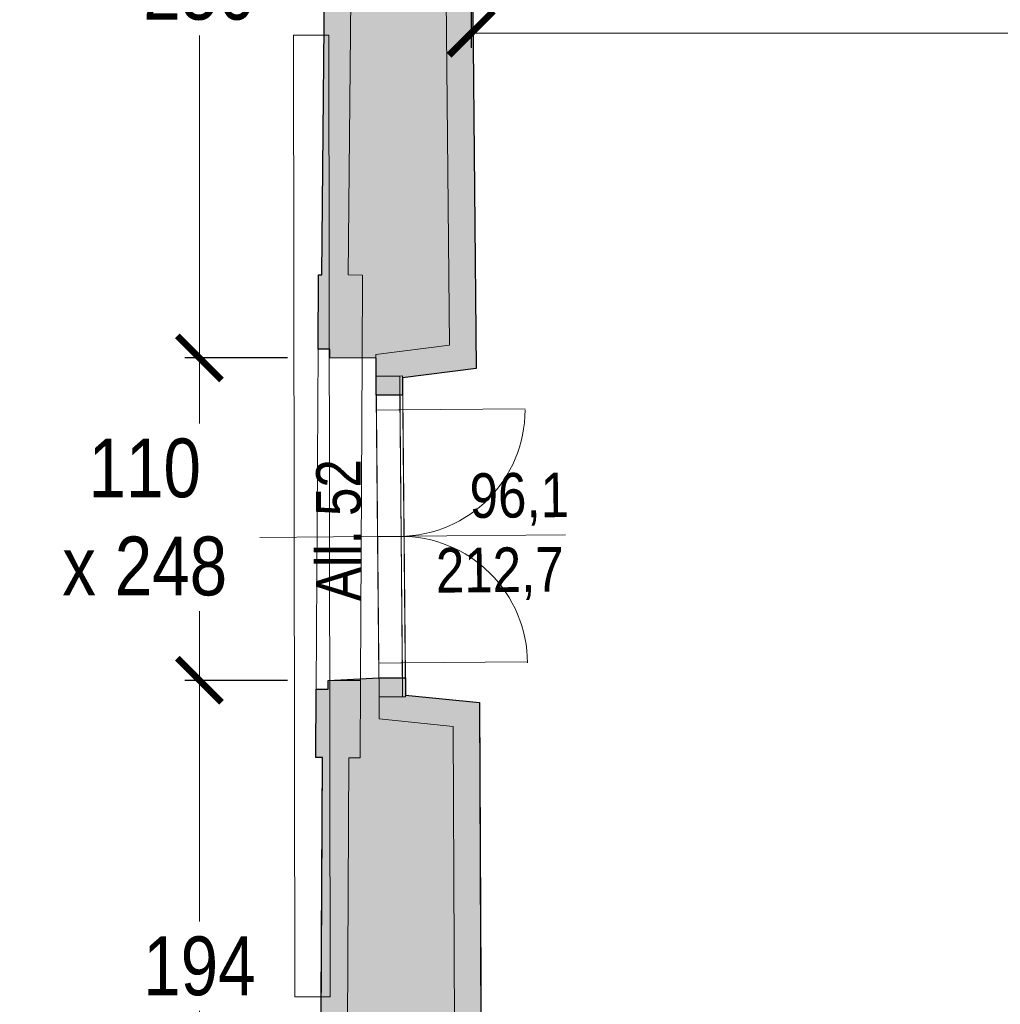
# Model space of a CAD drawing. Extents: x -6068 to 35118, y -17738 to 67348.
# Tile 215 of 243: x -87 to 246, y 23517 to 23852. Entities that reach past the tile are written whole.
import ezdxf

# ---------------------------------------------------------------- set-up
doc = ezdxf.new("R2010")
doc.units = 0
doc.header["$LTSCALE"] = 15
doc.linetypes.add('Continua', pattern=[0])
doc.linetypes.add('Cui_CONTINU', pattern=[0])
doc.layers.get('0').update_dxf_attribs({"linetype": 'CONTINUOUS'})
doc.layers.get('DEFPOINTS').update_dxf_attribs({"linetype": 'CONTINUOUS'})
for name, color, linetype, lineweight, true_color in [('Baie Architectural - Seuil - NIVEAUX - Style par défaut', 7, 'Continua', 0, 0x000000), ('EDL-Mesures et Cotes', 7, 'Continua', 0, 0xc0c0c0), ('Enveloppe - NIVEAUX - Style par défaut', 7, 'Continua', 0, 0x000000), ('Extrusion Solide - NIVEAUX - Style par défaut', 7, 'Continua', 0, 0x000000), ('Fenêtre - Cadre - NIVEAUX - Style par défaut', 7, 'Continua', 0, 0x000000), ('Fenêtre - Mesures - NIVEAUX - Style par défaut', 7, 'Continua', 0, 0x000000), ('Fenêtre - Ouvertures - NIVEAUX - Style par défaut', 7, 'Continua', 0, 0x000000), ('Fenêtre - Seuil - NIVEAUX - Style par défaut', 7, 'Continua', 0, 0x000000)]:
    doc.layers.add(name, color=color, linetype=linetype, lineweight=lineweight, true_color=true_color)
for name, color, linetype in [('EDL_COUVERTURE maçonnerie', 5, 'CONTINUOUS'), ('EDL_NIVEAU 1 murs & cloisons', 5, 'CONTINUOUS'), ('PIS-fond de plan', 7, 'Cui_CONTINU')]:
    doc.layers.add(name, color=color, linetype=linetype)
doc.styles.add('Arial Narrow', font='ARIALN.TTF')
doc.styles.add('MtXpl_Arial_Narrow', font='ARIALN.TTF')
doc.dimstyles.new('Côtes (ech cm) PIS', dxfattribs={"dimscale": 0, "dimtxt": 20, "dimasz": 15, "dimexe": 5, "dimexo": 5, "dimgap": 5, "dimtad": 0, "dimtih": 1, "dimtoh": 1, "dimdec": 0, "dimtxsty": 'Arial Narrow', "dimblk": 'ARCHTICK', "dimcen": 0, "dimclrd": 256, "dimclre": 256, "dimclrt": 256, "dimadec": 0, "dimazin": 0, "dimtfac": 1, "dimtdec": 0, "dimtmove": 2, "dimatfit": 3, "dimfxl": 30, "dimfxlon": 1, "dimlwd": 0, "dimarcsym": 0})

# ---------------------------------------------------------------- blocks, each defined once
blk = doc.blocks.new('EDP_Niveau 1_2025 09 17')
at = {"layer": 'EDL_COUVERTURE maçonnerie', "linetype": 'Continuous', "ltscale": 0.08}
h = blk.add_hatch(color=9, dxfattribs=at)
h.dxf.hatch_style = 1
h.paths.add_polyline_path([(253.77, -14.68), (253.77, -18.68), (256.77, -19.07), (253.16, -37.17), (258.87, -37.12), (258.95, -46.12), (252.43, -46.18), (250.02, -82.2), (66.35, -83.89), (68.04, -267.05), (43.06, -270.18), (43.06, -276.05), (34.12, -276.05), (34.12, -263.48), (18.32, -263.39), (18.33, -260.42), (14.33, -260.39), (14.47, -235.14), (15.57, -235.14), (16.36, -150.48), (17.14, -65.82), (14.22, -65.8), (14.59, -13.65), (65.82, -14.04), (65.81, -16.29), (230.04, -16.69), (230.04, -14.66), (253.77, -14.68)])
h = blk.add_hatch(color=9, dxfattribs=at)
h.dxf.hatch_style = 1
h.paths.add_polyline_path([(13.71, -376.04), (17.71, -376.04), (17.72, -373.06), (35, -372.2), (44, -372.2), (44.06, -378.05), (69.15, -380.64), (70.08, -570.78), (96.75, -570.59), (96.76, -576.78), (90.76, -576.79), (89.36, -633.79), (29.21, -633.9), (-27.67, -635.07), (-26.76, -703.46), (10.85, -735.22), (165.49, -735.32), (371.16, -734.5), (369.79, -633.3), (171.94, -633.65), (171.84, -576.65), (165.84, -576.66), (165.84, -570.11), (381, -568.6), (415.45, -568.34), (415.45, -568.22), (416.35, -568.22), (416.38, -574.27), (415.47, -574.28), (415.55, -624.22), (393.17, -624.53), (394.96, -756.39), (165.59, -757.45), (165.57, -753.69), (118.62, -753.89), (-0.74, -755.52), (-36.9, -727.04), (-35.57, -717.87), (-66.55, -720.85), (-71.92, -722.14), (-86.92, -722.05), (-86.78, -699.87), (-84.92, -699.88), (-84.52, -614.82), (-87.11, -614.81), (-86.82, -563.97), (-34.86, -564.38), (-34.88, -566.16), (14.97, -565.8), (15.37, -482.55), (15.82, -399.3), (13.58, -399.29)])
at = {"layer": 'Baie Architectural - Seuil - NIVEAUX - Style par défaut', "color": 103, "linetype": 'Continua', "lineweight": 5, "ltscale": 0.1, "true_color": 0x49c386}
for p, q in [((14.33, -260.39), (13.71, -376.04)), ((28.72, -373.12), (29.32, -263.48)), ((34.06, -269.63), (35.06, -378.69)), ((44.06, -378.61), (43.06, -269.55))]:
    blk.add_line(p, q, dxfattribs=at)
at = {"layer": 'EDL_NIVEAU 1 murs & cloisons', "linetype": 'Continuous', "ltscale": 0.08}
for points in [[(250.02, -82.2), (66.35, -83.89), (68.04, -267.05), (43.06, -270.18), (43.06, -276.05), (34.12, -276.05), (34.12, -263.48), (18.32, -263.39), (18.33, -260.42), (14.33, -260.39), (14.47, -235.14), (15.57, -235.14), (16.36, -150.48), (17.14, -65.82), (14.22, -65.8), (14.59, -13.65), (65.82, -14.04), (65.81, -16.29), (230.04, -16.69), (230.04, -14.66), (253.77, -14.68)], [(13.71, -376.04), (17.71, -376.04), (17.72, -373.06), (35, -372.2), (44, -372.2), (44.06, -378.05), (69.15, -380.64), (70.08, -570.78)], [(14.97, -565.8), (15.37, -482.55), (15.82, -399.3), (13.58, -399.29), (13.71, -376.04)]]:
    blk.add_lwpolyline(points, dxfattribs=at)
at = {"layer": 'Enveloppe - NIVEAUX - Style par défaut', "color": 18, "linetype": 'Continua', "lineweight": 20, "ltscale": 0.1, "true_color": 0x000000}
for p, q in [((17.14, -65.82), (15.57, -235.14)), ((24.57, -235.19), (26.14, -65.88)), ((57.27, -74.91), (58.96, -259.12)), ((68.04, -267.05), (66.35, -83.83)), ((14.47, -235.14), (14.33, -260.39)), ((15.57, -235.14), (14.47, -235.14)), ((29.47, -235.22), (24.57, -235.19)), ((29.32, -263.48), (29.47, -235.22)), ((14.33, -260.39), (18.33, -260.42)), ((18.33, -260.42), (18.32, -263.42)), ((58.96, -259.12), (33.99, -262.25)), ((18.32, -263.42), (29.32, -263.48)), ((33.99, -262.25), (34.06, -269.63)), ((43.06, -270.18), (68.04, -267.05)), ((34.06, -269.63), (43.06, -269.55)), ((42.06, -269.56), (34.06, -269.63)), ((34.06, -269.63), (35.06, -378.69)), ((43.06, -378.62), (42.06, -269.56)), ((43.12, -276.05), (43.06, -270.18)), ((34.12, -276.13), (43.12, -276.05)), ((17.72, -373.06), (17.71, -376.06)), ((28.72, -373.12), (17.72, -373.06)), ((28.58, -399.37), (28.72, -373.12)), ((44, -372.11), (35, -372.2)), ((44.06, -378.05), (44, -372.11)), ((13.71, -376.04), (13.58, -399.29)), ((17.71, -376.06), (13.71, -376.04)), ((69.15, -380.64), (44.06, -378.05)), ((44.06, -378.61), (35.06, -378.69)), ((35.06, -378.69), (43.06, -378.62)), ((35.06, -378.69), (35.13, -386.17)), ((70.08, -570.78), (69.15, -380.64)), ((35.13, -386.17), (60.19, -388.76)), ((60.19, -388.76), (61.34, -624.24)), ((13.58, -399.29), (15.78, -399.3)), ((15.78, -399.3), (14.97, -565.8)), ((23.92, -574.74), (24.78, -399.35)), ((24.78, -399.35), (28.58, -399.37))]:
    blk.add_line(p, q, dxfattribs=at)
at = {"layer": 'Extrusion Solide - NIVEAUX - Style par défaut', "color": 253, "linetype": 'Continua', "lineweight": 13, "ltscale": 0.1, "true_color": 0xa5a5c0}
for p, q in [((6.26, -153.68), (5.94, -153.68)), ((5.94, -153.68), (6.41, -480.7)), ((6.49, -153.67), (6.26, -153.68)), ((7.11, -153.67), (6.49, -153.67)), ((7.47, -153.67), (7.11, -153.67)), ((7.85, -153.67), (7.47, -153.67)), ((8.24, -153.67), (7.85, -153.67)), ((8.62, -153.67), (8.24, -153.67)), ((8.98, -153.67), (8.62, -153.67)), ((9.31, -153.67), (8.98, -153.67)), ((9.83, -153.67), (9.31, -153.67)), ((10, -153.67), (9.83, -153.67)), ((10.14, -153.67), (10, -153.67)), ((11.94, -153.67), (10.14, -153.67)), ((17.94, -153.66), (11.94, -153.67)), ((18.41, -480.68), (17.94, -153.66)), ((6.41, -480.7), (6.73, -480.7)), ((6.73, -480.7), (6.96, -480.69)), ((6.96, -480.69), (7.58, -480.69)), ((7.58, -480.69), (7.94, -480.69)), ((7.94, -480.69), (8.32, -480.69)), ((8.32, -480.69), (8.71, -480.69)), ((8.71, -480.69), (9.09, -480.69)), ((9.09, -480.69), (9.45, -480.69)), ((9.45, -480.69), (9.78, -480.69)), ((9.78, -480.69), (10.3, -480.69)), ((10.3, -480.69), (10.47, -480.69)), ((10.47, -480.69), (10.61, -480.69)), ((10.61, -480.69), (12.41, -480.69)), ((12.41, -480.69), (18.41, -480.68))]:
    blk.add_line(p, q, dxfattribs=at)
at = {"layer": 'Fenêtre - Cadre - NIVEAUX - Style par défaut', "color": 161, "linetype": 'Continua', "lineweight": 13, "ltscale": 0.1, "true_color": 0x7599ff}
for p, q in [((34.12, -276.13), (42.12, -276.06)), ((34.12, -276.13), (42.12, -276.06)), ((34.16, -281.13), (34.12, -276.13)), ((35, -372.2), (34.12, -276.13)), ((42.12, -276.06), (42.16, -281.06)), ((42.12, -276.06), (43, -372.12)), ((42.16, -281.06), (34.16, -281.13)), ((34.96, -367.2), (42.95, -367.12)), ((35, -372.2), (34.96, -367.2)), ((42.95, -367.12), (43, -372.12)), ((43, -372.12), (35, -372.2)), ((43, -372.12), (35, -372.2))]:
    blk.add_line(p, q, dxfattribs=at)
at = {"layer": 'Fenêtre - Mesures - NIVEAUX - Style par défaut', "color": 161, "linetype": 'Continua', "lineweight": 13, "ltscale": 0.1, "true_color": 0x7599ff}
for q in [(-5.44, -324.53), (98.48, -323.58)]:
    blk.add_line((44.56, -324.07), q, dxfattribs=at)
at = {"layer": 'Fenêtre - Ouvertures - NIVEAUX - Style par défaut', "color": 161, "linetype": 'Continua', "lineweight": 13, "ltscale": 0.1, "true_color": 0x7599ff}
for p, q in [((42.16, -281.06), (34.16, -281.13)), ((41.66, -281.06), (84.7, -280.67)), ((42.56, -324.09), (34.56, -324.16)), ((42.56, -324.09), (34.56, -324.16)), ((42.95, -367.12), (34.96, -367.2)), ((42.45, -367.13), (85.49, -366.73))]:
    blk.add_line(p, q, dxfattribs=at)
at = {"layer": 'Fenêtre - Ouvertures - NIVEAUX - Style par défaut', "color": 161, "linetype": 'Continua', "lineweight": 5, "ltscale": 0.1, "true_color": 0x7599ff}
for centre, start, end in [((41.66, -281.06), 270.5266, 0), ((42.45, -367.13), 0, 90.5266)]:
    blk.add_arc(centre, 43.03, start, end, dxfattribs=at)
at = {"layer": 'Fenêtre - Seuil - NIVEAUX - Style par défaut', "color": 161, "linetype": 'Continua', "lineweight": 5, "ltscale": 0.1, "true_color": 0x7599ff}
for p, q in [((34.12, -276.13), (35, -372.2)), ((44, -372.11), (43.12, -276.05))]:
    blk.add_line(p, q, dxfattribs=at)
at = {"layer": 'Fenêtre - Mesures - NIVEAUX - Style par défaut', "color": 161, "linetype": 'Continuous', "true_color": 0x7599ff, "style": 'MtXpl_Arial_Narrow'}
for s, rotation, p in [('All. 52', 90, (28.82, -346.1)), ('96,1', 0.5267, (65.9, -317.83)), ('212,7', 0.5267, (54.44, -343.24))]:
    blk.add_text(s, height=15.153, rotation=rotation, dxfattribs=at).set_placement(p)
blk = doc.blocks.new('_ArchTick')
at = {"color": 0, "linetype": 'ByBlock', "const_width": 0.15}
blk.add_lwpolyline([(-0.5, -0.5), (0.5, 0.5)], dxfattribs=at)
blk = doc.blocks.new('*D143')
at = {"layer": 'DEFPOINTS', "color": 0, "linetype": 'Continuous', "ltscale": 0.08, "transparency": 16777216}
for p in [(14.56, 23986.35), (-26.02, 23736.58), (18.32, 23736.58)]:
    blk.add_point(p, dxfattribs=at)
at = {"layer": 'EDL-Mesures et Cotes', "linetype": 'Continuous', "lineweight": -2, "ltscale": 0.08, "transparency": 16777216}
for p, q in [((3.98, 23986.35), (-31.02, 23986.35)), ((3.98, 23736.58), (-31.02, 23736.58))]:
    blk.add_line(p, q, dxfattribs=at)
at = {"layer": 'EDL-Mesures et Cotes', "linetype": 'Continuous', "lineweight": 0, "ltscale": 0.08, "transparency": 16777216}
for p, q in [((-26.02, 23986.35), (-26.02, 23876.68)), ((-26.02, 23736.58), (-26.02, 23846.26))]:
    blk.add_line(p, q, dxfattribs=at)
at = {"layer": 'EDL-Mesures et Cotes', "linetype": 'Continuous', "lineweight": 0, "ltscale": 0.08, "transparency": 16777216, "xscale": 15, "yscale": 15, "zscale": 15}
for p, rotation in [((-26.02, 23986.35), 90), ((-26.02, 23736.58), 270)]:
    blk.add_blockref('_ArchTick', p, dxfattribs=dict(at, rotation=rotation))
at = {"layer": 'EDL-Mesures et Cotes', "linetype": 'Continuous', "ltscale": 0.08, "transparency": 16777216, "insert": (-26.02, 23861.47), "char_height": 20, "attachment_point": 5, "style": 'Arial Narrow'}
blk.add_mtext('250', dxfattribs=at)
blk = doc.blocks.new('*D144')
at = {"layer": 'DEFPOINTS', "color": 0, "linetype": 'Continuous', "ltscale": 0.08, "transparency": 16777216}
for p in [(18.32, 23736.58), (-26.02, 23626.94), (17.73, 23626.94)]:
    blk.add_point(p, dxfattribs=at)
at = {"layer": 'EDL-Mesures et Cotes', "linetype": 'Continuous', "lineweight": -2, "ltscale": 0.08, "transparency": 16777216}
for p, q in [((3.98, 23736.58), (-31.02, 23736.58)), ((3.98, 23626.94), (-31.02, 23626.94))]:
    blk.add_line(p, q, dxfattribs=at)
at = {"layer": 'EDL-Mesures et Cotes', "linetype": 'Continuous', "lineweight": 0, "ltscale": 0.08, "transparency": 16777216}
for p, q in [((-26.02, 23736.58), (-26.02, 23714.28)), ((-26.02, 23626.94), (-26.02, 23650.45))]:
    blk.add_line(p, q, dxfattribs=at)
at = {"layer": 'EDL-Mesures et Cotes', "linetype": 'Continuous', "lineweight": 0, "ltscale": 0.08, "transparency": 16777216, "xscale": 15, "yscale": 15, "zscale": 15}
for p, rotation in [((-26.02, 23736.58), 90), ((-26.02, 23626.94), 270)]:
    blk.add_blockref('_ArchTick', p, dxfattribs=dict(at, rotation=rotation))
at = {"layer": 'EDL-Mesures et Cotes', "linetype": 'Continuous', "ltscale": 0.08, "transparency": 16777216, "insert": (-44.61, 23682.37), "char_height": 20, "attachment_point": 5, "style": 'Arial Narrow'}
blk.add_mtext('110\\Px 248', dxfattribs=at)
blk = doc.blocks.new('*D164')
at = {"layer": 'DEFPOINTS', "color": 0, "linetype": 'Continuous', "ltscale": 0.08, "transparency": 16777216}
for p in [(17.73, 23626.94), (-26.02, 23432.51), (14.93, 23432.51)]:
    blk.add_point(p, dxfattribs=at)
at = {"layer": 'EDL-Mesures et Cotes', "linetype": 'Continuous', "lineweight": -2, "ltscale": 0.08, "transparency": 16777216}
for p, q in [((3.98, 23626.94), (-31.02, 23626.94)), ((3.98, 23432.51), (-31.02, 23432.51))]:
    blk.add_line(p, q, dxfattribs=at)
at = {"layer": 'EDL-Mesures et Cotes', "linetype": 'Continuous', "lineweight": 0, "ltscale": 0.08, "transparency": 16777216}
for p, q in [((-26.02, 23626.94), (-26.02, 23544.94)), ((-26.02, 23432.51), (-26.02, 23514.51))]:
    blk.add_line(p, q, dxfattribs=at)
at = {"layer": 'EDL-Mesures et Cotes', "linetype": 'Continuous', "lineweight": 0, "ltscale": 0.08, "transparency": 16777216, "xscale": 15, "yscale": 15, "zscale": 15}
for p, rotation in [((-26.02, 23626.94), 90), ((-26.02, 23432.51), 270)]:
    blk.add_blockref('_ArchTick', p, dxfattribs=dict(at, rotation=rotation))
at = {"layer": 'EDL-Mesures et Cotes', "linetype": 'Continuous', "ltscale": 0.08, "transparency": 16777216, "insert": (-26.02, 23529.72), "char_height": 20, "attachment_point": 5, "style": 'Arial Narrow'}
blk.add_mtext('194', dxfattribs=at)
blk = doc.blocks.new('*D325')
at = {"layer": 'DEFPOINTS', "color": 0, "linetype": 'Continuous', "ltscale": 0.08, "transparency": 16777216}
for p in [(546.56, 23918.78), (66.35, 23916.11), (546.56, 23847.01)]:
    blk.add_point(p, dxfattribs=at)
at = {"layer": 'EDL-Mesures et Cotes', "linetype": 'Continuous', "lineweight": -2, "ltscale": 0.08, "transparency": 16777216}
for p, q in [((66.35, 23877.01), (66.35, 23842.01)), ((546.56, 23877.01), (546.56, 23842.01))]:
    blk.add_line(p, q, dxfattribs=at)
at = {"layer": 'EDL-Mesures et Cotes', "linetype": 'Continuous', "lineweight": 0, "ltscale": 0.08, "transparency": 16777216}
for p, q in [((66.35, 23847.01), (283.04, 23847.01)), ((546.56, 23847.01), (329.87, 23847.01))]:
    blk.add_line(p, q, dxfattribs=at)
at = {"layer": 'EDL-Mesures et Cotes', "linetype": 'Continuous', "lineweight": 0, "ltscale": 0.08, "transparency": 16777216, "xscale": 15, "yscale": 15, "zscale": 15, "rotation": 180}
blk.add_blockref('_ArchTick', (66.35, 23847.01), dxfattribs=at)
at = {"layer": 'EDL-Mesures et Cotes', "linetype": 'Continuous', "lineweight": 0, "ltscale": 0.08, "transparency": 16777216, "xscale": 15, "yscale": 15, "zscale": 15}
blk.add_blockref('_ArchTick', (546.56, 23847.01), dxfattribs=at)
at = {"layer": 'EDL-Mesures et Cotes', "linetype": 'Continuous', "ltscale": 0.08, "transparency": 16777216, "insert": (306.46, 23847.01), "char_height": 20, "attachment_point": 5, "style": 'Arial Narrow'}
blk.add_mtext('480', dxfattribs=at)

msp = doc.modelspace()

# ---------------------------------------------------------------- block references
at = {"layer": 'PIS-fond de plan'}
msp.add_blockref('EDP_Niveau 1_2025 09 17', (0, 24000), dxfattribs=at)

# ---------------------------------------------------------------- dimensions: what is measured, and where the dimension line sits
at = {"layer": 'EDL-Mesures et Cotes', "linetype": 'Continuous', "ltscale": 0.08}
for base, p1, p2, picture, middle in [((-26.02, 23736.58), (14.56, 23986.35), (18.32, 23736.58), '*D143', (-26.02, 23861.47)), ((-26.02, 23432.51), (17.73, 23626.94), (14.93, 23432.51), '*D164', (-26.02, 23529.72))]:
    dim = msp.add_linear_dim(base=base, p1=p1, p2=p2, angle=90, dimstyle='Côtes (ech cm) PIS', override={"dimscale": 1}, dxfattribs=at)
    dim.commit()
    dim.dimension.update_dxf_attribs({"geometry": picture, "text_midpoint": middle})
dim = msp.add_linear_dim(base=(546.56, 23847.01), p1=(66.35, 23916.11), p2=(546.56, 23918.78), dimstyle='Côtes (ech cm) PIS', override={"dimscale": 1}, dxfattribs=at)
dim.commit()
dim.dimension.update_dxf_attribs({"geometry": '*D325', "text_midpoint": (306.46, 23847.01)})
dim = msp.add_linear_dim(base=(-26.02, 23626.94), p1=(18.32, 23736.58), p2=(17.73, 23626.94), angle=90, text='<>\\Px 248', dimstyle='Côtes (ech cm) PIS', override={"dimscale": 1}, dxfattribs=at)
dim.commit()
dim.dimension.update_dxf_attribs({"geometry": '*D144', "text_midpoint": (-44.61, 23682.37), "dimtype": 160})

doc.saveas('drawing.dxf')
